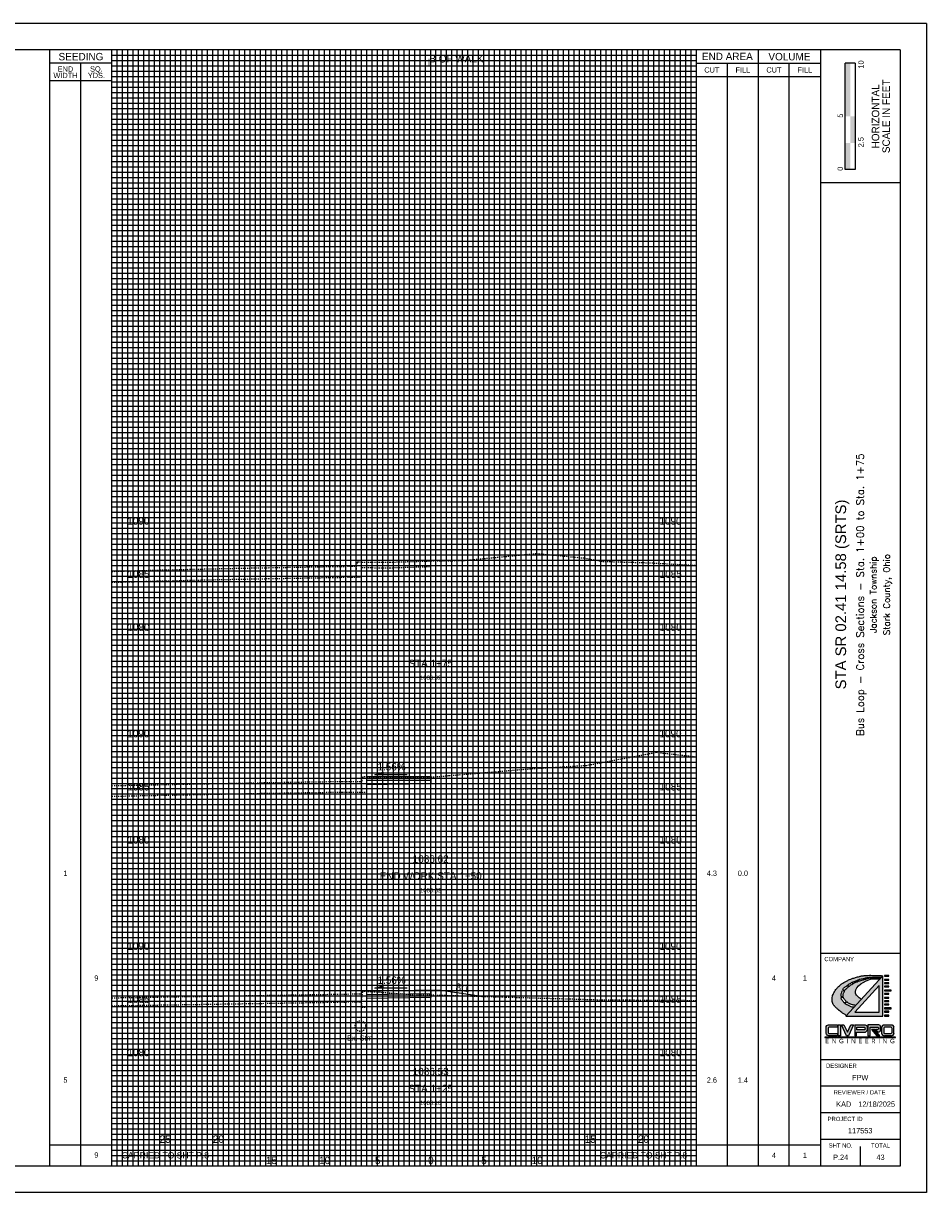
# Model space of a CAD drawing. Header units: feet. Extents: x 318 to 488, y 140 to 250.
# Tile 2 of 2: x 403 to 488, y 140 to 250. Entities that reach past the tile are written whole.
import ezdxf
from ezdxf.enums import TextEntityAlignment as Align

# ---------------------------------------------------------------- set-up
doc = ezdxf.new("R2010")
doc.units = ezdxf.units.FT
doc.header["$MEASUREMENT"] = 0
for name, pattern in [('CENTER2', [1.125, 0.75, -0.125, 0.125, -0.125]), ('DGN Style 4', [0.027369, 0.013684, -0.006842, 0, -0.006842]), ('OhDOT_USTN2', [0.11, 0.069, -0.041]), ('OhDOT_USTN5', [0.11, 0.055, -0.055])]:
    doc.linetypes.add(name, pattern=pattern)
for name, color, linetype in [('CL_P_Construction', 7, 'DGN Style 4'), ('DR_X_Storm_Sewer', 151, 'OhDOT_USTN5'), ('SH_Border', 7, 'Continuous'), ('SH_Data', 7, 'Continuous'), ('SH_Text', 7, 'Continuous'), ('SHT_LOGO_BLACK', 7, 'Continuous'), ('SHT_LOGO_BLUE', 160, 'Continuous'), ('SHT_LOGO_GREY', 9, 'Continuous'), ('XS_P_Annotation', 7, 'Continuous'), ('XS_P_Finished_Grade', 3, 'Continuous'), ('XS_P_Pavt_Surface', 251, 'Continuous'), ('XS_P_Subgrade', 4, 'Continuous'), ('XS_P_Text_Info', 7, 'Continuous'), ('XS_X_Ground_Line', 3, 'OhDOT_USTN2')]:
    doc.layers.add(name, color=color, linetype=linetype)
doc.layers.add('SH_Major_Grid_Line', color=254, linetype='Continuous', transparency=0.3)
doc.layers.add('SH_Minor_Grid_Line', color=252, linetype='Continuous', transparency=0.5)
doc.styles.add('Font32', font='simplex.shx', dxfattribs={"width": 0.85})
doc.styles.add('OHDOTSymbols', font='arial.ttf')
doc.styles.add('Slanted-Normal', font='font31.shx', dxfattribs={"height": 0.12})
doc.styles.add('Straight-Normal', font='font30.shx', dxfattribs={"height": 0.1})
doc.styles.add('Straight-Sub Title', font='font30.shx', dxfattribs={"height": 0.17})

msp = doc.modelspace()

# ---------------------------------------------------------------- hatches: boundary and pattern name
at = {"layer": 'SH_Data', "linetype": 'Continuous'}
msp.add_hatch(color=7, dxfattribs=at).paths.add_polyline_path([(480.05, 241.69), (480.05, 246.69), (480.51, 246.69), (480.52, 246.69), (480.52, 241.69)])
at = {"layer": 'SHT_LOGO_BLACK', "linetype": 'Continuous'}
h = msp.add_hatch(color=256, dxfattribs=at)
h.dxf.hatch_style = 1
h.paths.add_polyline_path([(480.05, 158.19, -0.010054), (480.03, 158.22), (480.19, 158.38, 0.071883), (480.24, 158.34, 0.006066), (480.46, 158.21, 0.061249), (480.71, 158.11, 0.038297), (481.01, 158.05), (481.55, 158.63), (481.35, 158.75), (481.27, 158.85), (481.11, 159), (481.05, 159.1), (481.02, 159.21), (481.02, 159.35), (481.05, 159.53), (481.13, 159.71), (481.29, 159.9), (481.5, 160.07), (481.73, 160.2), (482.02, 160.35), (482.25, 160.45), (482.43, 160.51), (482.74, 160.56), (483.17, 160.56), (483.33, 160.56), (483.41, 160.64, -0.000418), (483.18, 160.64, -0.000949), (483.06, 160.64, -0.000351), (482.71, 160.65, 0.00107), (482.6, 160.65, 0.017555), (482.46, 160.64, 0.017743), (482.32, 160.63, 0.003592), (482.3, 160.63), (482.29, 160.71, -0.000594), (482.35, 160.71, 0.000026), (482.61, 160.71, 0.000048), (482.99, 160.71, 0.000037), (483.47, 160.71), (483.59, 160.84, 0.003624), (483.23, 160.86, 0.007413), (483.05, 160.87, 0.000904), (482.45, 160.88, 0.00451), (482.34, 160.88, 0.019073), (482.01, 160.87, 0.017331), (481.66, 160.83, 0.019514), (481.37, 160.77, 0.015338), (481.02, 160.68, 0.012204), (480.68, 160.57, 0.017423), (480.44, 160.48, 0.014015), (480.28, 160.4, 0.009535), (480.04, 160.27, 0.020378), (479.76, 160.11, 0.02598), (479.56, 159.96, 0.027565), (479.42, 159.83, 0.018891), (479.24, 159.63, 0.020789), (479.09, 159.44, 0.020828), (478.96, 159.23, 0.034599), (478.89, 159.08, 0.032145), (478.83, 158.91, 0.062269), (478.8, 158.7, 0.050433), (478.82, 158.42, 0.025118), (478.87, 158.24, 0.057831), (478.9, 158.16, 0.025804), (478.97, 158.05, 0.04348), (479.02, 158, 0.002738), (479.1, 157.91, 0.002118), (479.22, 157.8, 0.001598), (479.41, 157.62, 0.006576), (479.45, 157.58, 0.02396), (479.47, 157.57, 0.001113), (479.79, 157.33, 0.009085), (479.92, 157.25, 0.004888), (480.14, 157.11), (480.84, 157.87, -0.03184), (480.69, 157.89, -0.071165), (480.54, 157.94, -0.016789), (480.42, 158.01, 0.028454), (480.35, 158.05, 0.063363), (480.2, 158.1, -0.076313)])
h.paths.add_polyline_path([(479.89, 158.37, 0.001596), (479.82, 158.46, 0.003876), (479.75, 158.55, -0.008255), (479.69, 158.62, -0.047245), (479.66, 158.75, -0.011737), (479.65, 158.8), (479.86, 158.83, 0.028633), (479.89, 158.74, 0.056422), (479.93, 158.66, 0.018655), (480, 158.58, 0.019312), (480.06, 158.5, 0.013666), (480.13, 158.43, 0.001157), (480.14, 158.43), (479.98, 158.26, -0.00235)], flags=16)
h.paths.add_polyline_path([(479.85, 158.91), (479.65, 158.9, -0.034829), (479.66, 159.06, -0.018474), (479.69, 159.19, -0.026037), (479.73, 159.33, -0.016666), (479.77, 159.44), (479.97, 159.39, 0.018485), (479.9, 159.25, 0.016487), (479.86, 159.14, 0.075188), (479.84, 159.01, 0.042887)], flags=16)
h.paths.add_polyline_path([(479.81, 159.52, -0.03317), (479.89, 159.66, -0.031166), (480, 159.76, -0.008749), (480.2, 159.91, -0.000355), (480.22, 159.93), (480.33, 159.79, 0.002531), (480.23, 159.7, 0.006928), (480.08, 159.57, 0.028635), (480.05, 159.53, 0.152279), (480.01, 159.45)], flags=16)
h.paths.add_polyline_path([(480.58, 159.98, -0.013659), (480.76, 160.08), (480.68, 160.21, 0.040026), (480.49, 160.11, 0.013578), (480.42, 160.07, 0.00319), (480.26, 159.95), (480.37, 159.82, -0.001694), (480.44, 159.88, -0.037477)], flags=16)
h.paths.add_polyline_path([(480.8, 160.1), (480.73, 160.23, -0.011307), (480.87, 160.29, -0.010591), (480.98, 160.33, 0.011749), (481.09, 160.37, 0.016183), (481.15, 160.4), (481.2, 160.29, 0.017905), (481.03, 160.22, 0.011223)], flags=16)
h.paths.add_polyline_path([(481.24, 160.3), (481.2, 160.42, 0.010824), (481.24, 160.44, -0.05835), (481.34, 160.49, -0.01154), (481.45, 160.52, -0.00345), (481.68, 160.57), (481.72, 160.45, 0.012845), (481.5, 160.39, 0.008036), (481.36, 160.35, 0.004709)], flags=16)
h.paths.add_polyline_path([(481.76, 160.47), (481.73, 160.58, -0.000481), (481.88, 160.61, 0.000864), (481.95, 160.63, 0.00468), (482.05, 160.65, -0.006008), (482.24, 160.7), (482.25, 160.62, 0.026281), (482.14, 160.59, 0.019573), (482.03, 160.55, -0.017067), (481.9, 160.51, -0.007865)], flags=16)
h = msp.add_hatch(color=256, dxfattribs=at)
h.dxf.hatch_style = 1
h.paths.add_polyline_path([(483.75, 157.04), (484.13, 157.04), (484.13, 157.12), (483.75, 157.12)])
h.paths.add_polyline_path([(483.75, 157.42), (484.13, 157.42), (484.13, 157.5), (483.75, 157.5)])
h.paths.add_polyline_path([(483.75, 157.73), (484.36, 157.73), (484.36, 157.81), (483.75, 157.81)])
h.paths.add_polyline_path([(483.75, 158.11), (484.13, 158.11), (484.13, 158.18), (483.75, 158.18)])
h.paths.add_polyline_path([(483.75, 158.42), (484.13, 158.42), (484.13, 158.49), (483.75, 158.49)])
h.paths.add_polyline_path([(483.75, 158.73), (484.13, 158.73), (484.13, 158.8), (483.75, 158.8)])
h.paths.add_polyline_path([(483.75, 159.11), (484.13, 159.11), (484.13, 159.18), (483.75, 159.18)])
h.paths.add_polyline_path([(483.75, 159.42), (484.36, 159.42), (484.36, 159.49), (483.75, 159.49)])
h.paths.add_polyline_path([(483.75, 159.79), (484.13, 159.79), (484.13, 159.87), (483.75, 159.87)])
h.paths.add_polyline_path([(483.75, 160.1), (484.13, 160.1), (484.13, 160.17), (483.75, 160.17)])
h.paths.add_polyline_path([(483.75, 160.41), (484.13, 160.41), (484.13, 160.48), (483.75, 160.48)])
h.paths.add_polyline_path([(484.13, 160.79), (484.13, 160.86), (483.75, 160.86), (483.75, 160.79)])
at = {"layer": 'SHT_LOGO_BLUE'}
h = msp.add_hatch(color=256, dxfattribs=at)
h.dxf.hatch_style = 1
h.paths.add_polyline_path([(478.45, 155.91, -0.44246), (478.52, 155.99), (479.31, 155.99), (479.31, 156.21), (478.47, 156.21, 0.436831), (478.24, 155.99), (478.24, 155.42, 0.355742), (478.51, 155.2), (479.3, 155.2), (479.3, 155.41), (478.53, 155.41, -0.466077), (478.45, 155.48)])
h.paths.add_polyline_path([(479.61, 156.21), (479.39, 156.21), (479.39, 155.19), (479.61, 155.2)])
h.paths.add_polyline_path([(479.92, 156.21), (479.68, 156.21), (480.16, 155.2), (480.34, 155.2), (480.82, 156.21), (480.58, 156.21), (480.24, 155.54)])
h.paths.add_polyline_path([(482.09, 155.72), (482.1, 156.03, 0.413942), (481.92, 156.21), (480.93, 156.21), (480.93, 155.19), (481.11, 155.19), (481.11, 155.53), (481.88, 155.53, 0.384335)])
h.paths.add_polyline_path([(481.12, 155.75), (481.12, 155.99), (481.84, 155.99, -0.363757), (481.9, 155.93, -0.087868), (481.9, 155.81, -0.553906), (481.83, 155.75)], flags=16)
h.paths.add_polyline_path([(483.37, 155.74), (483.37, 156.02, 0.37162), (483.21, 156.21), (482.18, 156.21), (482.18, 155.2), (482.39, 155.2), (482.39, 155.99), (483.1, 155.99, -0.38138), (483.16, 155.94), (483.16, 155.83, -0.307867), (483.12, 155.78), (482.9, 155.78), (483.09, 155.55), (483.16, 155.55, 0.37317)])
h.paths.add_polyline_path([(484.4, 156.21), (483.7, 156.21, 0.436831), (483.47, 155.99), (483.47, 155.42, 0.355742), (483.74, 155.2), (484.36, 155.2, 0.355742), (484.63, 155.42), (484.63, 155.99, 0.436831)])
h.paths.add_polyline_path([(484.35, 155.99, -0.386521), (484.42, 155.92), (484.42, 155.48, -0.364185), (484.35, 155.41), (483.76, 155.41, -0.466076), (483.68, 155.48), (483.68, 155.92, -0.386521), (483.75, 155.99)], flags=16)
h = msp.add_hatch(color=256, dxfattribs=at)
h.dxf.hatch_style = 1
h.paths.add_polyline_path([(482.83, 155.78), (482.69, 155.78), (483.18, 155.2), (483.3, 155.2)])
at = {"layer": 'SHT_LOGO_GREY'}
h = msp.add_hatch(color=256, dxfattribs=at)
h.dxf.hatch_style = 1
h.paths.add_polyline_path([(483.59, 160.84), (480.09, 157.05), (483.59, 157.05)])
h.paths.add_polyline_path([(483.22, 157.42), (480.95, 157.42), (483.22, 159.91)], flags=16)
h = msp.add_hatch(color=256, dxfattribs=at)
h.dxf.hatch_style = 1
h.paths.add_polyline_path([(482.67, 155.78), (482.52, 155.78), (483.01, 155.2), (483.13, 155.2)])

# ---------------------------------------------------------------- linework, layer by layer
at = {"layer": 'CL_P_Construction', "linetype": 'CENTER2'}
msp.add_line((441.03, 142.94), (441.03, 247.94), dxfattribs=at)
at = {"layer": 'DR_X_Storm_Sewer'}
msp.add_circle((434.42, 156.1), 0.5, dxfattribs=at)
at = {"layer": 'SH_Border'}
for p, q in [((487.7, 250.44), (317.7, 250.44)), ((487.7, 250.44), (487.7, 140.44)), ((485.2, 247.94), (320.2, 247.94)), ((477.7, 247.94), (477.7, 142.94)), ((485.2, 247.94), (485.2, 142.94)), ((485.2, 235.44), (477.7, 235.44)), ((485.2, 162.94), (477.7, 162.94)), ((485.2, 152.94), (477.7, 152.94)), ((485.2, 150.44), (477.7, 150.44)), ((485.2, 147.94), (477.7, 147.94)), ((485.2, 145.44), (477.7, 145.44)), ((481.45, 144.79), (481.45, 142.94)), ((485.2, 142.94), (320.2, 142.94)), ((487.7, 140.44), (317.7, 140.44))]:
    msp.add_line(p, q, dxfattribs=at)
at = {"layer": 'SH_Data', "color": 7, "linetype": 'Continuous'}
for p, q in [((405.2, 142.94), (405.2, 247.94)), ((411.03, 142.94), (411.03, 247.94)), ((466.03, 142.94), (466.03, 247.94)), ((471.87, 142.94), (471.87, 247.94)), ((411.03, 246.69), (405.2, 246.69)), ((408.12, 142.94), (408.12, 246.69)), ((466.03, 246.69), (477.7, 246.69)), ((468.95, 142.94), (468.95, 246.69)), ((474.78, 142.94), (474.78, 246.69)), ((480.05, 236.69), (480.05, 246.69)), ((480.98, 246.69), (480.05, 246.69)), ((480.98, 246.69), (480.98, 236.69)), ((466.03, 245.44), (477.7, 245.44)), ((411.03, 245.02), (405.2, 245.02)), ((480.98, 236.69), (480.05, 236.69)), ((405.2, 144.94), (411.03, 144.94)), ((411.03, 144.94), (421.03, 144.94)), ((421.03, 142.94), (421.03, 144.94)), ((456.03, 144.94), (466.03, 144.94)), ((466.03, 144.94), (477.7, 144.94))]:
    msp.add_line(p, q, dxfattribs=at)
msp.add_lwpolyline([(456.03, 142.94), (456.03, 144.94)], dxfattribs=at)
for points in [[(480.98, 239.19), (480.98, 241.69), (480.51, 239.19), (480.51, 241.69)], [(480.51, 236.69), (480.51, 239.19), (480.05, 236.69), (480.05, 239.19)]]:
    msp.add_solid(points, dxfattribs=at)
at = {"layer": 'SH_Major_Grid_Line', "color": 254, "linetype": 'Continuous'}
for p, q in [((416.03, 142.94), (416.03, 247.94)), ((421.03, 142.94), (421.03, 247.94)), ((426.03, 142.94), (426.03, 247.94)), ((431.03, 142.94), (431.03, 247.94)), ((436.03, 142.94), (436.03, 247.94)), ((441.03, 142.94), (441.03, 247.94)), ((446.03, 142.94), (446.03, 247.94)), ((451.03, 142.94), (451.03, 247.94)), ((456.03, 142.94), (456.03, 247.94)), ((461.03, 142.94), (461.03, 247.94)), ((411.03, 242.94), (466.03, 242.94)), ((411.03, 237.94), (466.03, 237.94)), ((411.03, 232.94), (466.03, 232.94)), ((411.03, 227.94), (466.03, 227.94)), ((411.03, 222.94), (466.03, 222.94)), ((411.03, 217.94), (466.03, 217.94)), ((411.03, 212.94), (466.03, 212.94)), ((411.03, 207.94), (466.03, 207.94)), ((411.03, 202.94), (466.03, 202.94)), ((411.03, 197.94), (466.03, 197.94)), ((411.03, 192.94), (466.03, 192.94)), ((411.03, 187.94), (466.03, 187.94)), ((411.03, 182.94), (466.03, 182.94)), ((411.03, 177.94), (466.03, 177.94)), ((411.03, 172.94), (466.03, 172.94)), ((411.03, 167.94), (466.03, 167.94)), ((411.03, 162.94), (466.03, 162.94)), ((411.03, 157.94), (466.03, 157.94)), ((411.03, 152.94), (466.03, 152.94)), ((411.03, 147.94), (466.03, 147.94))]:
    msp.add_line(p, q, dxfattribs=at)
at = {"layer": 'SH_Minor_Grid_Line', "color": 252, "linetype": 'Continuous'}
for p, q in [((411.53, 142.94), (411.53, 247.94)), ((412.03, 142.94), (412.03, 247.94)), ((412.53, 142.94), (412.53, 247.94)), ((413.03, 142.94), (413.03, 247.94)), ((413.53, 142.94), (413.53, 247.94)), ((414.03, 142.94), (414.03, 247.94)), ((414.53, 142.94), (414.53, 247.94)), ((415.03, 142.94), (415.03, 247.94)), ((415.53, 142.94), (415.53, 247.94)), ((416.53, 142.94), (416.53, 247.94)), ((417.03, 142.94), (417.03, 247.94)), ((417.53, 142.94), (417.53, 247.94)), ((418.03, 142.94), (418.03, 247.94)), ((418.53, 142.94), (418.53, 247.94)), ((419.03, 142.94), (419.03, 247.94)), ((419.53, 142.94), (419.53, 247.94)), ((420.03, 142.94), (420.03, 247.94)), ((420.53, 142.94), (420.53, 247.94)), ((421.53, 142.94), (421.53, 247.94)), ((422.03, 142.94), (422.03, 247.94)), ((422.53, 142.94), (422.53, 247.94)), ((423.03, 142.94), (423.03, 247.94)), ((423.53, 142.94), (423.53, 247.94)), ((424.03, 142.94), (424.03, 247.94)), ((424.53, 142.94), (424.53, 247.94)), ((425.03, 142.94), (425.03, 247.94)), ((425.53, 142.94), (425.53, 247.94)), ((426.53, 142.94), (426.53, 247.94)), ((427.03, 142.94), (427.03, 247.94)), ((427.53, 142.94), (427.53, 247.94)), ((428.03, 142.94), (428.03, 247.94)), ((428.53, 142.94), (428.53, 247.94)), ((429.03, 142.94), (429.03, 247.94)), ((429.53, 142.94), (429.53, 247.94)), ((430.03, 142.94), (430.03, 247.94)), ((430.53, 142.94), (430.53, 247.94)), ((431.53, 142.94), (431.53, 247.94)), ((432.03, 142.94), (432.03, 247.94)), ((432.53, 142.94), (432.53, 247.94)), ((433.03, 142.94), (433.03, 247.94)), ((433.53, 142.94), (433.53, 247.94)), ((434.03, 142.94), (434.03, 247.94)), ((434.53, 142.94), (434.53, 247.94)), ((435.03, 142.94), (435.03, 247.94)), ((435.53, 142.94), (435.53, 247.94)), ((436.53, 142.94), (436.53, 247.94)), ((437.03, 142.94), (437.03, 247.94)), ((437.53, 142.94), (437.53, 247.94)), ((438.03, 142.94), (438.03, 247.94)), ((438.53, 142.94), (438.53, 247.94)), ((439.03, 142.94), (439.03, 247.94)), ((439.53, 142.94), (439.53, 247.94)), ((440.03, 142.94), (440.03, 247.94)), ((440.53, 142.94), (440.53, 247.94)), ((441.53, 142.94), (441.53, 247.94)), ((442.03, 142.94), (442.03, 247.94)), ((442.53, 142.94), (442.53, 247.94)), ((443.03, 142.94), (443.03, 247.94)), ((443.53, 142.94), (443.53, 247.94)), ((444.03, 142.94), (444.03, 247.94)), ((444.53, 142.94), (444.53, 247.94)), ((445.03, 142.94), (445.03, 247.94)), ((445.53, 142.94), (445.53, 247.94)), ((446.53, 142.94), (446.53, 247.94)), ((447.03, 142.94), (447.03, 247.94)), ((447.53, 142.94), (447.53, 247.94)), ((448.03, 142.94), (448.03, 247.94)), ((448.53, 142.94), (448.53, 247.94)), ((449.03, 142.94), (449.03, 247.94)), ((449.53, 142.94), (449.53, 247.94)), ((450.03, 142.94), (450.03, 247.94)), ((450.53, 142.94), (450.53, 247.94)), ((451.53, 142.94), (451.53, 247.94)), ((452.03, 142.94), (452.03, 247.94)), ((452.53, 142.94), (452.53, 247.94)), ((453.03, 142.94), (453.03, 247.94)), ((453.53, 142.94), (453.53, 247.94)), ((454.03, 142.94), (454.03, 247.94)), ((454.53, 142.94), (454.53, 247.94)), ((455.03, 142.94), (455.03, 247.94)), ((455.53, 142.94), (455.53, 247.94)), ((456.53, 142.94), (456.53, 247.94)), ((457.03, 142.94), (457.03, 247.94)), ((457.53, 142.94), (457.53, 247.94)), ((458.03, 142.94), (458.03, 247.94)), ((458.53, 142.94), (458.53, 247.94)), ((459.03, 142.94), (459.03, 247.94)), ((459.53, 142.94), (459.53, 247.94)), ((460.03, 142.94), (460.03, 247.94)), ((460.53, 142.94), (460.53, 247.94)), ((461.53, 142.94), (461.53, 247.94)), ((462.03, 142.94), (462.03, 247.94)), ((462.53, 142.94), (462.53, 247.94)), ((463.03, 142.94), (463.03, 247.94)), ((463.53, 142.94), (463.53, 247.94)), ((464.03, 142.94), (464.03, 247.94)), ((464.53, 142.94), (464.53, 247.94)), ((465.03, 142.94), (465.03, 247.94)), ((465.53, 142.94), (465.53, 247.94)), ((411.03, 247.44), (466.03, 247.44)), ((411.03, 246.94), (466.03, 246.94)), ((411.03, 246.44), (466.03, 246.44)), ((411.03, 245.94), (466.03, 245.94)), ((411.03, 245.44), (466.03, 245.44)), ((411.03, 244.94), (466.03, 244.94)), ((411.03, 244.44), (466.03, 244.44)), ((411.03, 243.94), (466.03, 243.94)), ((411.03, 243.44), (466.03, 243.44)), ((411.03, 242.44), (466.03, 242.44)), ((411.03, 241.94), (466.03, 241.94)), ((411.03, 241.44), (466.03, 241.44)), ((411.03, 240.94), (466.03, 240.94)), ((411.03, 240.44), (466.03, 240.44)), ((411.03, 239.94), (466.03, 239.94)), ((411.03, 239.44), (466.03, 239.44)), ((411.03, 238.94), (466.03, 238.94)), ((411.03, 238.44), (466.03, 238.44)), ((411.03, 237.44), (466.03, 237.44)), ((411.03, 236.94), (466.03, 236.94)), ((411.03, 236.44), (466.03, 236.44)), ((411.03, 235.94), (466.03, 235.94)), ((411.03, 235.44), (466.03, 235.44)), ((411.03, 234.94), (466.03, 234.94)), ((411.03, 234.44), (466.03, 234.44)), ((411.03, 233.94), (466.03, 233.94)), ((411.03, 233.44), (466.03, 233.44)), ((411.03, 232.44), (466.03, 232.44)), ((411.03, 231.94), (466.03, 231.94)), ((411.03, 231.44), (466.03, 231.44)), ((411.03, 230.94), (466.03, 230.94)), ((411.03, 230.44), (466.03, 230.44)), ((411.03, 229.94), (466.03, 229.94)), ((411.03, 229.44), (466.03, 229.44)), ((411.03, 228.94), (466.03, 228.94)), ((411.03, 228.44), (466.03, 228.44)), ((411.03, 227.44), (466.03, 227.44)), ((411.03, 226.94), (466.03, 226.94)), ((411.03, 226.44), (466.03, 226.44)), ((411.03, 225.94), (466.03, 225.94)), ((411.03, 225.44), (466.03, 225.44)), ((411.03, 224.94), (466.03, 224.94)), ((411.03, 224.44), (466.03, 224.44)), ((411.03, 223.94), (466.03, 223.94)), ((411.03, 223.44), (466.03, 223.44)), ((411.03, 222.44), (466.03, 222.44)), ((411.03, 221.94), (466.03, 221.94)), ((411.03, 221.44), (466.03, 221.44)), ((411.03, 220.94), (466.03, 220.94)), ((411.03, 220.44), (466.03, 220.44)), ((411.03, 219.94), (466.03, 219.94)), ((411.03, 219.44), (466.03, 219.44)), ((411.03, 218.94), (466.03, 218.94)), ((411.03, 218.44), (466.03, 218.44)), ((411.03, 217.44), (466.03, 217.44)), ((411.03, 216.94), (466.03, 216.94)), ((411.03, 216.44), (466.03, 216.44)), ((411.03, 215.94), (466.03, 215.94)), ((411.03, 215.44), (466.03, 215.44)), ((411.03, 214.94), (466.03, 214.94)), ((411.03, 214.44), (466.03, 214.44)), ((411.03, 213.94), (466.03, 213.94)), ((411.03, 213.44), (466.03, 213.44)), ((411.03, 212.44), (466.03, 212.44)), ((411.03, 211.94), (466.03, 211.94)), ((411.03, 211.44), (466.03, 211.44)), ((411.03, 210.94), (466.03, 210.94)), ((411.03, 210.44), (466.03, 210.44)), ((411.03, 209.94), (466.03, 209.94)), ((411.03, 209.44), (466.03, 209.44)), ((411.03, 208.94), (466.03, 208.94)), ((411.03, 208.44), (466.03, 208.44)), ((411.03, 207.44), (466.03, 207.44)), ((411.03, 206.94), (466.03, 206.94)), ((411.03, 206.44), (466.03, 206.44)), ((411.03, 205.94), (466.03, 205.94)), ((411.03, 205.44), (466.03, 205.44)), ((411.03, 204.94), (466.03, 204.94)), ((411.03, 204.44), (466.03, 204.44)), ((411.03, 203.94), (466.03, 203.94)), ((411.03, 203.44), (466.03, 203.44)), ((411.03, 202.44), (466.03, 202.44)), ((411.03, 201.94), (466.03, 201.94)), ((411.03, 201.44), (466.03, 201.44)), ((411.03, 200.94), (466.03, 200.94)), ((411.03, 200.44), (466.03, 200.44)), ((411.03, 199.94), (466.03, 199.94)), ((411.03, 199.44), (466.03, 199.44)), ((411.03, 198.94), (466.03, 198.94)), ((411.03, 198.44), (466.03, 198.44)), ((411.03, 197.44), (466.03, 197.44)), ((411.03, 196.94), (466.03, 196.94)), ((411.03, 196.44), (466.03, 196.44)), ((411.03, 195.94), (466.03, 195.94)), ((411.03, 195.44), (466.03, 195.44)), ((411.03, 194.94), (466.03, 194.94)), ((411.03, 194.44), (466.03, 194.44)), ((411.03, 193.94), (466.03, 193.94)), ((411.03, 193.44), (466.03, 193.44)), ((411.03, 192.44), (466.03, 192.44)), ((411.03, 191.94), (466.03, 191.94)), ((411.03, 191.44), (466.03, 191.44)), ((411.03, 190.94), (466.03, 190.94)), ((411.03, 190.44), (466.03, 190.44)), ((411.03, 189.94), (466.03, 189.94)), ((411.03, 189.44), (466.03, 189.44)), ((411.03, 188.94), (466.03, 188.94)), ((411.03, 188.44), (466.03, 188.44)), ((411.03, 187.44), (466.03, 187.44)), ((411.03, 186.94), (466.03, 186.94)), ((411.03, 186.44), (466.03, 186.44)), ((411.03, 185.94), (466.03, 185.94)), ((411.03, 185.44), (466.03, 185.44)), ((411.03, 184.94), (466.03, 184.94)), ((411.03, 184.44), (466.03, 184.44)), ((411.03, 183.94), (466.03, 183.94)), ((411.03, 183.44), (466.03, 183.44)), ((411.03, 182.44), (466.03, 182.44)), ((411.03, 181.94), (466.03, 181.94)), ((411.03, 181.44), (466.03, 181.44)), ((411.03, 180.94), (466.03, 180.94)), ((411.03, 180.44), (466.03, 180.44)), ((411.03, 179.94), (466.03, 179.94)), ((411.03, 179.44), (466.03, 179.44)), ((411.03, 178.94), (466.03, 178.94)), ((411.03, 178.44), (466.03, 178.44)), ((411.03, 177.44), (466.03, 177.44)), ((411.03, 176.94), (466.03, 176.94)), ((411.03, 176.44), (466.03, 176.44)), ((411.03, 175.94), (466.03, 175.94)), ((411.03, 175.44), (466.03, 175.44)), ((411.03, 174.94), (466.03, 174.94)), ((411.03, 174.44), (466.03, 174.44)), ((411.03, 173.94), (466.03, 173.94)), ((411.03, 173.44), (466.03, 173.44)), ((411.03, 172.44), (466.03, 172.44)), ((411.03, 171.94), (466.03, 171.94)), ((411.03, 171.44), (466.03, 171.44)), ((411.03, 170.94), (466.03, 170.94)), ((411.03, 170.44), (466.03, 170.44)), ((411.03, 169.94), (466.03, 169.94)), ((411.03, 169.44), (466.03, 169.44)), ((411.03, 168.94), (466.03, 168.94)), ((411.03, 168.44), (466.03, 168.44)), ((411.03, 167.44), (466.03, 167.44)), ((411.03, 166.94), (466.03, 166.94)), ((411.03, 166.44), (466.03, 166.44)), ((411.03, 165.94), (466.03, 165.94)), ((411.03, 165.44), (466.03, 165.44)), ((411.03, 164.94), (466.03, 164.94)), ((411.03, 164.44), (466.03, 164.44)), ((411.03, 163.94), (466.03, 163.94)), ((411.03, 163.44), (466.03, 163.44)), ((411.03, 162.44), (466.03, 162.44)), ((411.03, 161.94), (466.03, 161.94)), ((411.03, 161.44), (466.03, 161.44)), ((411.03, 160.94), (466.03, 160.94)), ((411.03, 160.44), (466.03, 160.44)), ((411.03, 159.94), (466.03, 159.94)), ((411.03, 159.44), (466.03, 159.44)), ((411.03, 158.94), (466.03, 158.94)), ((411.03, 158.44), (466.03, 158.44)), ((411.03, 157.44), (466.03, 157.44)), ((411.03, 156.94), (466.03, 156.94)), ((411.03, 156.44), (466.03, 156.44)), ((411.03, 155.94), (466.03, 155.94)), ((411.03, 155.44), (466.03, 155.44)), ((411.03, 154.94), (466.03, 154.94)), ((411.03, 154.44), (466.03, 154.44)), ((411.03, 153.94), (466.03, 153.94)), ((411.03, 153.44), (466.03, 153.44)), ((411.03, 152.44), (466.03, 152.44)), ((411.03, 151.94), (466.03, 151.94)), ((411.03, 151.44), (466.03, 151.44)), ((411.03, 150.94), (466.03, 150.94)), ((411.03, 150.44), (466.03, 150.44)), ((411.03, 149.94), (466.03, 149.94)), ((411.03, 149.44), (466.03, 149.44)), ((411.03, 148.94), (466.03, 148.94)), ((411.03, 148.44), (466.03, 148.44)), ((411.03, 147.44), (466.03, 147.44)), ((411.03, 146.94), (466.03, 146.94)), ((411.03, 146.44), (466.03, 146.44)), ((411.03, 145.94), (466.03, 145.94)), ((411.03, 145.44), (466.03, 145.44)), ((411.03, 144.94), (466.03, 144.94)), ((411.03, 144.44), (466.03, 144.44)), ((411.03, 143.94), (466.03, 143.94)), ((411.03, 143.44), (466.03, 143.44))]:
    msp.add_line(p, q, dxfattribs=at)
at = {"layer": 'SHT_LOGO_BLACK'}
for p, q in [((480.22, 159.93, -4063.58), (480.33, 159.79, -4063.58)), ((480.26, 159.95, -4063.58), (480.37, 159.82, -4063.58)), ((480.68, 160.22, -4063.58), (480.76, 160.08, -4063.58)), ((480.73, 160.23, -4063.58), (480.8, 160.1, -4063.58))]:
    msp.add_line(p, q, dxfattribs=at)
for points in [[(480.14, 157.11, -0.004888), (479.92, 157.25, -0.009085), (479.79, 157.33, -0.001113), (479.47, 157.57, -0.02396), (479.45, 157.58, -0.006576), (479.41, 157.62, -0.001598), (479.22, 157.8, -0.002118), (479.1, 157.91, -0.002738), (479.02, 158, -0.04348), (478.97, 158.05, -0.025804), (478.9, 158.16, -0.057831), (478.87, 158.24, -0.025118), (478.82, 158.42, -0.050433), (478.8, 158.7, -0.062269), (478.83, 158.91, -0.032145), (478.89, 159.08, -0.034599), (478.96, 159.23, -0.020828), (479.09, 159.44, -0.020789), (479.24, 159.63, -0.018891), (479.42, 159.83, -0.027565), (479.56, 159.96, -0.02598), (479.76, 160.11, -0.020378), (480.04, 160.27, -0.009535), (480.28, 160.4, -0.014015), (480.44, 160.48, -0.017423), (480.68, 160.57, -0.012204), (481.02, 160.68, -0.015338), (481.37, 160.77, -0.019514), (481.66, 160.83, -0.017331), (482.01, 160.87, -0.019073), (482.34, 160.88, -0.00451), (482.45, 160.88, -0.000904), (483.05, 160.87, -0.007413), (483.23, 160.86, -0.003624), (483.59, 160.84)], [(481.73, 160.58, -0.0002), (481.74, 160.58, -0.000438), (481.88, 160.61, 0.000864), (481.95, 160.63, 0.00468), (482.05, 160.65, -0.004072), (482.18, 160.68, -0.008774), (482.24, 160.7, -0.040254)], [(481.76, 160.47, 0.007865), (481.9, 160.51, 0.017067), (482.03, 160.55, -0.019573), (482.14, 160.59, -0.0202), (482.23, 160.61, -0.005656), (482.25, 160.62, -0.017743)], [(482.29, 160.7, -0.03869), (482.33, 160.71, -0.000239), (482.35, 160.71, 0.000026), (482.61, 160.71, 0.000048), (482.99, 160.71, 0.000037), (483.47, 160.71)], [(482.3, 160.63, -0.003592), (482.32, 160.63, -0.017743), (482.46, 160.64, -0.017555), (482.6, 160.65, -0.00107), (482.71, 160.65, 0.000351), (483.06, 160.64, 0.000949), (483.18, 160.64, 0.000418), (483.41, 160.64)], [(479.81, 159.52, -0.024038), (479.86, 159.62, -0.06415), (479.92, 159.69, -0.021969), (480, 159.76, -0.008749), (480.2, 159.91, -0.000355), (480.22, 159.93, -0.013578)], [(480, 159.45, -0.004266), (480.03, 159.51, -0.053806), (480.05, 159.53, -0.028635), (480.08, 159.57, -0.006928), (480.23, 159.7, -0.002531), (480.33, 159.79, -0.009297)], [(480.26, 159.95, -0.00319), (480.42, 160.07, -0.013578), (480.49, 160.11, -0.029845), (480.63, 160.19, -0.004092), (480.68, 160.22, -0.010591)], [(480.37, 159.82, -0.000639), (480.39, 159.84, -0.009297), (480.47, 159.9, -0.029225), (480.58, 159.98, -0.013659), (480.76, 160.08, -0.011561)], [(480.73, 160.23, -0.011307), (480.87, 160.29, -0.010591), (480.98, 160.33, 0.011749), (481.09, 160.37, 0.016183), (481.15, 160.4, -0.05835)], [(480.8, 160.1, -0.011223), (481.03, 160.22, -0.017453), (481.19, 160.28, -0.000163), (481.2, 160.29, -0.008036)], [(481.2, 160.42, 0.010824), (481.24, 160.44, -0.05835), (481.34, 160.49, -0.01154), (481.45, 160.52, -0.00345), (481.68, 160.57, -0.000438)], [(481.24, 160.3, -0.004709), (481.36, 160.35, -0.008036), (481.5, 160.39, -0.011799), (481.7, 160.45, 0.001031), (481.72, 160.45, 0.017067)], [(479.65, 158.9, -0.015908), (479.65, 158.96, -0.022838), (479.66, 159.06, -0.018474), (479.69, 159.19, -0.026037), (479.73, 159.33, -0.016666), (479.77, 159.44, -0.03409)], [(479.98, 158.26, -0.010823), (479.96, 158.29, -0.001747), (479.89, 158.37, 0.001596), (479.82, 158.46, 0.003876), (479.75, 158.55, -0.006206), (479.7, 158.6, -0.097322), (479.68, 158.64, -0.038974), (479.66, 158.75, -0.011737), (479.65, 158.8, -0.026776)], [(479.85, 158.91, -0.042886), (479.84, 159.01, -0.075188), (479.86, 159.14, -0.016487), (479.9, 159.25, -0.015544), (479.96, 159.37, -0.001651), (479.97, 159.39, -0.053806)], [(480.14, 158.43, -0.001157), (480.13, 158.43, -0.013666), (480.06, 158.5, -0.019312), (480, 158.58, -0.018655), (479.93, 158.66, -0.056422), (479.89, 158.74, -0.028633), (479.86, 158.83, -0.064453)], [(480.84, 157.87, -0.03184), (480.69, 157.89, -0.071165), (480.54, 157.94, -0.016789), (480.42, 158.01, 0.028454), (480.35, 158.05, 0.050722), (480.23, 158.09, -0.071433), (480.14, 158.13, -0.049376), (480.05, 158.19, -0.010054), (480.03, 158.22, -0.001747)], [(481.01, 158.05, -0.038297), (480.71, 158.11, -0.061249), (480.46, 158.21, -0.006066), (480.24, 158.34, -0.040776), (480.21, 158.36, -0.003974), (480.19, 158.38, -0.013666)]]:
    msp.add_lwpolyline(points, format="xyb", dxfattribs=at)
at = {"layer": 'SHT_LOGO_BLACK', "elevation": -4063.58}
for points in [[(482.24, 160.7), (482.25, 160.62)], [(482.29, 160.7), (482.3, 160.63)], [(479.81, 159.52), (480, 159.45)], [(481.55, 158.63), (481.35, 158.75), (481.27, 158.85), (481.11, 159), (481.05, 159.1), (481.02, 159.21), (481.02, 159.35), (481.05, 159.53), (481.13, 159.71), (481.29, 159.9), (481.5, 160.07), (481.73, 160.2), (482.02, 160.35), (482.25, 160.45), (482.43, 160.51), (482.74, 160.56), (483.17, 160.56), (483.33, 160.56)], [(481.15, 160.4), (481.2, 160.29)], [(481.2, 160.42), (481.24, 160.3)], [(481.68, 160.57), (481.72, 160.45)], [(481.73, 160.58), (481.76, 160.47)], [(479.65, 158.9), (479.85, 158.91)], [(479.65, 158.8), (479.86, 158.83)], [(479.77, 159.44), (479.97, 159.39)], [(479.98, 158.26), (480.14, 158.43)], [(480.03, 158.22), (480.19, 158.38)]]:
    msp.add_lwpolyline(points, dxfattribs=at)
at = {"layer": 'SHT_LOGO_BLACK', "linetype": 'Continuous', "elevation": -4063.58}
for points in [[(483.75, 160.79), (484.13, 160.79), (484.13, 160.86), (483.75, 160.86)], [(483.75, 160.41), (484.13, 160.41), (484.13, 160.48), (483.75, 160.48)], [(483.75, 160.1), (484.13, 160.1), (484.13, 160.17), (483.75, 160.17)], [(483.75, 159.79), (484.13, 159.79), (484.13, 159.87), (483.75, 159.87)], [(483.75, 159.42), (484.36, 159.42), (484.36, 159.49), (483.75, 159.49)], [(483.75, 159.11), (484.13, 159.11), (484.13, 159.18), (483.75, 159.18)], [(483.75, 158.73), (484.13, 158.73), (484.13, 158.8), (483.75, 158.8)], [(483.75, 158.42), (484.13, 158.42), (484.13, 158.49), (483.75, 158.49)], [(483.75, 158.11), (484.13, 158.11), (484.13, 158.18), (483.75, 158.18)], [(483.75, 157.73), (484.36, 157.73), (484.36, 157.81), (483.75, 157.81)], [(483.75, 157.42), (484.13, 157.42), (484.13, 157.5), (483.75, 157.5)], [(483.75, 157.04), (484.13, 157.04), (484.13, 157.12), (483.75, 157.12)]]:
    msp.add_lwpolyline(points, close=True, dxfattribs=at)
at = {"layer": 'SHT_LOGO_BLACK'}
msp.add_lwpolyline([(478.11, 155.04), (484.78, 155.04), (484.78, 155.07), (478.12, 155.07)], close=True, dxfattribs=at)
at = {"layer": 'SHT_LOGO_BLUE'}
for p, q in [((483.7, 156.21), (484.4, 156.21)), ((483.47, 155.42), (483.47, 155.99)), ((483.68, 155.92), (483.68, 155.48)), ((484.36, 155.2), (483.74, 155.2)), ((484.35, 155.99), (483.75, 155.99)), ((483.76, 155.41), (484.34, 155.41)), ((484.42, 155.92), (484.42, 155.48)), ((484.63, 155.42), (484.63, 155.99))]:
    msp.add_line(p, q, dxfattribs=at)
for points in [[(478.53, 155.41), (479.3, 155.41), (479.3, 155.2), (478.51, 155.2, -0.355742), (478.24, 155.42), (478.24, 155.99, -0.436831), (478.47, 156.21), (479.31, 156.21), (479.31, 155.99), (478.52, 155.99, 0.386521), (478.45, 155.92), (478.45, 155.48, 0.466077), (478.53, 155.41, -0.087106)], [(480.93, 156.21), (481.92, 156.21, -0.413942), (482.1, 156.03), (482.09, 155.72)], [(482.18, 155.2), (482.39, 155.2), (482.39, 155.99), (483.1, 155.99, -0.38138), (483.16, 155.94), (483.16, 155.83, -0.307867), (483.12, 155.78), (482.9, 155.78), (483.09, 155.55), (483.16, 155.55, 0.37317), (483.37, 155.74), (483.37, 156.02, 0.37162), (483.21, 156.21), (482.18, 156.21), (482.18, 155.2)], [(481.83, 155.75), (481.12, 155.75), (481.12, 155.99), (481.84, 155.99, -0.363757), (481.9, 155.93, -0.087868), (481.9, 155.81, -0.553906), (481.83, 155.75, 0.590972)]]:
    msp.add_lwpolyline(points, format="xyb", dxfattribs=at)
for points in [[(479.39, 155.19), (479.39, 156.21), (479.61, 156.21), (479.61, 155.2)], [(479.68, 156.21), (479.92, 156.21), (480.24, 155.54), (480.58, 156.21), (480.82, 156.21), (480.34, 155.2), (480.16, 155.2)]]:
    msp.add_lwpolyline(points, close=True, dxfattribs=at)
for points in [[(480.93, 156.21), (480.93, 155.19), (481.11, 155.19), (481.11, 155.53), (481.88, 155.53)], [(482.83, 155.78), (482.69, 155.78), (483.18, 155.2), (483.3, 155.2), (482.83, 155.78)]]:
    msp.add_lwpolyline(points, dxfattribs=at)
for centre, radius, start, end in [((483.68, 155.99), 0.215, 85.6112, 180), ((484.42, 155.99), 0.215, 360, 94.3888), ((481.88, 155.74), 0.211, 270, 354.0941), ((483.74, 155.48), 0.281, 191.6696, 270), ((483.75, 155.92), 0.0752, 90, 174.5302), ((483.75, 155.48), 0.0725, 180, 279.9565), ((484.34, 155.49), 0.0817, 267.1793, 352.8642), ((484.35, 155.92), 0.0752, 5.4698, 90), ((484.36, 155.48), 0.281, 270, 348.3304)]:
    msp.add_arc(centre, radius, start, end, dxfattribs=at)
at = {"layer": 'SHT_LOGO_GREY', "elevation": -4063.58}
msp.add_lwpolyline([(480.09, 157.05), (483.59, 157.05), (483.59, 160.84), (480.09, 157.05)], dxfattribs=at)
msp.add_lwpolyline([(480.95, 157.42), (483.22, 157.42), (483.22, 159.91)], close=True, dxfattribs=at)
at = {"layer": 'SHT_LOGO_GREY'}
msp.add_lwpolyline([(482.67, 155.78), (482.52, 155.78), (483.01, 155.2), (483.13, 155.2), (482.67, 155.78)], dxfattribs=at)
at = {"layer": 'XS_P_Annotation', "color": 7, "linetype": 'Continuous', "lineweight": -3}
for p, q in [((435.76, 179.75), (436.52, 179.98)), ((438.82, 179.75), (435.76, 179.75)), ((436.52, 179.98), (436.52, 179.75)), ((435.76, 159.67), (436.52, 159.9)), ((438.82, 159.67), (435.76, 159.67)), ((436.52, 159.9), (436.52, 159.67))]:
    msp.add_line(p, q, dxfattribs=at)
for points in [[(435.76, 179.75), (436.52, 179.75), (436.52, 179.98)], [(435.76, 159.67), (436.52, 159.67), (436.52, 159.9)]]:
    msp.add_solid(points, dxfattribs=at)
at = {"layer": 'XS_P_Finished_Grade'}
for p, q in [((441.03, 159.47), (442.03, 159.48)), ((442.03, 159.48), (446.03, 158.9))]:
    msp.add_line(p, q, dxfattribs=at)
at = {"layer": 'XS_P_Pavt_Surface'}
for points in [[(441.03, 179.55), (435.03, 179.54)], [(441.03, 179.55), (441.03, 179.21), (435.03, 179.21), (435.03, 179.54)], [(441.03, 159.47), (435.03, 159.37)], [(441.03, 159.47), (441.03, 159.13), (435.03, 159.04), (435.03, 159.37)]]:
    msp.add_lwpolyline(points, dxfattribs=at)
at = {"layer": 'XS_P_Subgrade'}
for points in [[(441.03, 179.21), (441.03, 178.88), (435.03, 178.79)], [(441.03, 159.13), (441.03, 158.8), (435.03, 158.71)]]:
    msp.add_lwpolyline(points, dxfattribs=at)
at = {"layer": 'XS_X_Ground_Line'}
msp.add_line((441.03, 199.34), (441.03, 199.86), dxfattribs=at)
for points in [[(434.53, 199.76), (437.22, 199.75), (441.03, 199.86), (444.1, 199.9), (450.99, 200.57), (455.49, 200.14), (457.24, 199.82), (461.63, 199.69), (466.03, 199.45)], [(411.03, 198.88), (415.32, 199.01), (422.95, 199.18), (431.79, 199.34), (434.03, 199.37)], [(434.53, 199.24), (437.22, 199.22), (441.03, 199.34)], [(411.03, 197.85), (415.32, 197.98), (422.95, 198.15), (431.79, 198.31), (434.03, 198.34)], [(435.03, 179.54), (435.85, 179.55), (437.02, 179.55), (439.13, 179.56), (439.91, 179.56), (441.03, 179.55), (441.6, 179.57), (442.75, 179.67), (450.37, 180.31), (450.37, 180.31), (450.37, 180.31), (455.7, 180.63), (462.26, 181.86), (466.03, 181.44)], [(411.03, 178.72), (413.09, 178.77), (425.4, 179.01), (432.71, 179.12), (434.53, 179.12)], [(411.03, 177.72), (413.09, 177.77), (425.4, 178.01), (432.71, 178.12), (434.53, 178.12)], [(411.03, 158.76), (411.84, 158.78), (434.36, 159.14), (434.44, 159.13), (434.57, 159.11)], [(434.9, 159.37), (434.92, 159.38), (439.08, 159.09), (441.03, 159.04), (442.11, 159.01), (456.92, 158.58), (466.03, 158.52)], [(411.03, 158.01), (411.84, 158.03), (434.36, 158.39), (434.47, 158.39), (434.53, 158.38)]]:
    msp.add_lwpolyline(points, dxfattribs=at)
for points in [[(434.19, 199.76, 0.36663), (434.1, 199.69), (434.03, 199.37), (434.03, 198.34), (434.53, 198.34), (434.53, 199.76)], [(434.69, 179.54, 0.36663), (434.6, 179.47), (434.53, 179.15), (434.53, 178.12), (435.03, 178.12), (435.03, 179.54)], [(434.69, 159.37, 0.36663), (434.6, 159.3), (434.53, 158.87), (434.53, 157.87), (435.03, 157.87), (435.03, 159.37)]]:
    msp.add_lwpolyline(points, format="xyb", close=True, dxfattribs=at)

# ---------------------------------------------------------------- texts
at = {"layer": 'DR_X_Storm_Sewer', "insert": (433.15, 155.24), "char_height": 0.5, "width": 4.8291, "attachment_point": 1, "style": 'Straight-Normal'}
msp.add_mtext('Ex. Stm', dxfattribs=at)
at = {"layer": 'SH_Data', "color": 7, "linetype": 'Continuous', "style": 'Straight-Normal'}
for s, height, p in [('SEEDING', 0.7, (408.12, 247.31)), ('END AREA', 0.7, (468.95, 247.33)), ('VOLUME', 0.7, (474.79, 247.31)), ('CUT', 0.5, (467.49, 246.06)), ('FILL', 0.5, (470.41, 246.06)), ('CUT', 0.5, (473.33, 246.06)), ('FILL', 0.5, (476.24, 246.06)), ('DESIGNER', 0.4, (479.68, 152.37)), ('REVIEWER / DATE', 0.4, (481.39, 149.87)), ('PROJECT ID', 0.4, (480.03, 147.37)), ('CARRIED TO SHT P.8', 0.6, (416.06, 143.95)), ('CARRIED TO SHT P.8', 0.6, (461.06, 143.95)), ('SHT NO.', 0.4, (479.61, 144.87)), ('TOTAL', 0.4, (483.36, 144.87))]:
    msp.add_text(s, height=height, dxfattribs=at).set_placement(p, align=Align.MIDDLE_CENTER)
at = {"layer": 'SH_Data', "style": 'Straight-Sub Title'}
for s, p in [('10', (481.77, 246.57)), ('5', (479.82, 241.76)), ('2.5', (481.77, 239.26)), ('0', (479.82, 236.76))]:
    msp.add_text(s, height=0.5, rotation=90, dxfattribs=at).set_placement(p, align=Align.CENTER)
at = {"layer": 'SH_Data', "linetype": 'Continuous', "style": 'Straight-Sub Title'}
for s, p in [('HORIZONTAL', (482.89, 241.69)), ('SCALE IN FEET', (483.89, 241.69))]:
    msp.add_text(s, height=0.7, rotation=90, dxfattribs=at).set_placement(p, align=Align.MIDDLE_CENTER)
at = {"layer": 'SH_Data', "color": 7, "linetype": 'Continuous', "style": 'Straight-Normal'}
msp.add_text('COMPANY', height=0.4, dxfattribs=at).set_placement((479.47, 162.61), align=Align.TOP_CENTER)
at = {"layer": 'SH_Data', "linetype": 'Continuous', "style": 'Straight-Sub Title'}
for s, p in [('FPW', (481.45, 151.26)), ('KAD', (479.9, 148.76)), ('12/18/2025', (483, 148.76)), ('117553', (481.45, 146.26)), ('P.24', (479.61, 143.76)), ('43', (483.36, 143.76))]:
    msp.add_text(s, height=0.5, dxfattribs=at).set_placement(p, align=Align.MIDDLE_CENTER)
at = {"layer": 'SH_Data', "color": 7, "linetype": 'Continuous', "char_height": 0.7, "attachment_point": 5, "line_spacing_factor": 0.728571, "style": 'Straight-Normal'}
for s, insert in [('\\H0.714286x;END\\PWIDTH', (406.66, 245.84)), ('\\H0.714286x;SQ.\\PYDS.', (409.57, 245.84)), ('{\\H0.71429x;1}', (406.66, 170.48)), ('{\\H0.71429x;4.3}', (467.49, 170.48)), ('{\\H0.71429x;0.0}', (470.41, 170.48)), ('{\\H0.71429x;9}', (409.57, 160.62)), ('{\\H0.71429x;4}', (473.33, 160.62)), ('{\\H0.71429x;1}', (476.24, 160.62)), ('{\\H0.71429x;5}', (406.66, 151.02)), ('{\\H0.71429x;2.6}', (467.49, 151.02)), ('{\\H0.71429x;9}', (409.57, 143.97)), ('{\\H0.71429x;4}', (473.33, 143.94))]:
    msp.add_mtext(s, dxfattribs=dict(at, insert=insert))
at = {"layer": 'SH_Data', "color": 7, "linetype": 'Continuous', "char_height": 0.7, "width": 0.754, "attachment_point": 5, "line_spacing_factor": 0.728571, "style": 'Straight-Normal'}
for s, insert in [('{\\H0.71429x;1.4}', (470.41, 151.02)), ('{\\H0.71429x;1}', (476.24, 143.94))]:
    msp.add_mtext(s, dxfattribs=dict(at, insert=insert))
at = {"layer": 'SH_Text', "linetype": 'Continuous'}
for s, height, style, p in [('Bus Loop - Cross Sections - Sta. 1+00 to Sta. 1+75', 0.7, 'Font32', (481.45, 196.69)), ('STA SR 02.41 14.58 (SRTS)', 1, 'OHDOTSymbols', (479.62, 196.71, -565.93)), ('Stark County, Ohio', 0.6, 'Font32', (483.93, 196.69, -1131.85)), ('Jackson Township', 0.6, 'Font32', (482.69, 196.69, -565.93))]:
    msp.add_text(s, height=height, rotation=90, dxfattribs=dict(at, style=style)).set_placement(p, align=Align.MIDDLE_CENTER)
at = {"layer": 'SHT_LOGO_BLACK', "linetype": 'Continuous', "style": 'OHDOTSymbols'}
for s, width, p in [('E', 0.7, (478.34, 154.7, 13)), ('N', 0.8, (478.99, 154.7, 13)), ('G', 0.8, (479.69, 154.7, 13)), ('I', 0.7, (480.27, 154.7, 13)), ('N', 0.8, (480.81, 154.7, 13)), ('E', 0.7, (481.46, 154.7, 13)), ('E', 0.7, (482.06, 154.7, 13)), ('R', 0.7, (482.69, 154.7, 13)), ('I', 0.7, (483.24, 154.7, 13)), ('N', 0.8, (483.78, 154.7, 13)), ('G', 0.8, (484.49, 154.7, 13))]:
    msp.add_text(s, height=0.426, rotation=360, dxfattribs=dict(at, width=width)).set_placement(p, align=Align.MIDDLE_CENTER)
at = {"layer": 'XS_P_Annotation', "color": 7, "linetype": 'Continuous', "lineweight": -3, "attachment_point": 5, "style": 'Slanted-Normal'}
for s, insert, char_height in [('1086.92', (441.03, 188.88), 0.4), ('1.56%', (437.35, 180.5), 0.7), ('1086.62', (441.03, 171.82), 0.7), ('1086.62', (441.03, 168.88), 0.4), ('1.56%', (437.35, 160.42), 0.7), ('1086.53', (441.03, 151.82), 0.7), ('1086.10', (441.03, 148.88), 0.4)]:
    msp.add_mtext(s, dxfattribs=dict(at, insert=insert, char_height=char_height))
at = {"layer": 'XS_P_Annotation', "color": 7, "linetype": 'Continuous', "lineweight": -3, "insert": (444.03, 159.71), "char_height": 0.7, "attachment_point": 5, "rotation": 354.1467, "style": 'Slanted-Normal'}
msp.add_mtext('8:1', dxfattribs=at)
at = {"layer": 'XS_P_Text_Info', "color": 7, "linetype": 'Continuous', "lineweight": -3, "char_height": 0.7, "attachment_point": 8, "style": 'Slanted-Normal'}
for s, insert in [('B OF WALK', (443.45, 246.75)), ('L', (441.01, 246.42)), ('1090', (413.52, 203.26)), ('1090', (463.6, 203.26)), ('1085', (413.53, 198.26)), ('1085', (463.62, 198.26)), ('1080', (413.53, 193.26)), ('1080', (463.62, 193.26)), ('1090', (413.52, 183.26)), ('1090', (463.6, 183.26)), ('1085', (413.53, 178.26)), ('1085', (463.62, 178.26)), ('1080', (413.53, 173.26)), ('1080', (463.62, 173.26)), ('1090', (413.52, 163.26)), ('1090', (463.6, 163.26)), ('1085', (413.53, 158.26)), ('1085', (463.62, 158.26)), ('1080', (413.53, 153.26)), ('1080', (463.62, 153.26)), ('25', (416.05, 145.11)), ('20', (421.05, 145.11)), ('15', (456.05, 145.11)), ('20', (461.05, 145.11)), ('15', (426.05, 143.11)), ('10', (431.05, 143.11)), ('5', (436.05, 143.11)), ('0', (441.05, 143.11)), ('5', (446.05, 143.11)), ('10', (451.05, 143.11))]:
    msp.add_mtext(s, dxfattribs=dict(at, insert=insert))
at = {"layer": 'XS_P_Text_Info', "color": 7, "linetype": 'Continuous', "lineweight": -3, "char_height": 0.7, "width": 21.5118, "attachment_point": 8, "style": 'Slanted-Normal'}
for s, insert in [('STA 1+75', (441.03, 189.87)), ('END WORK STA 1+50', (441.03, 169.87)), ('STA 1+25', (441.03, 149.87))]:
    msp.add_mtext(s, dxfattribs=dict(at, insert=insert))

doc.saveas('drawing.dxf')
